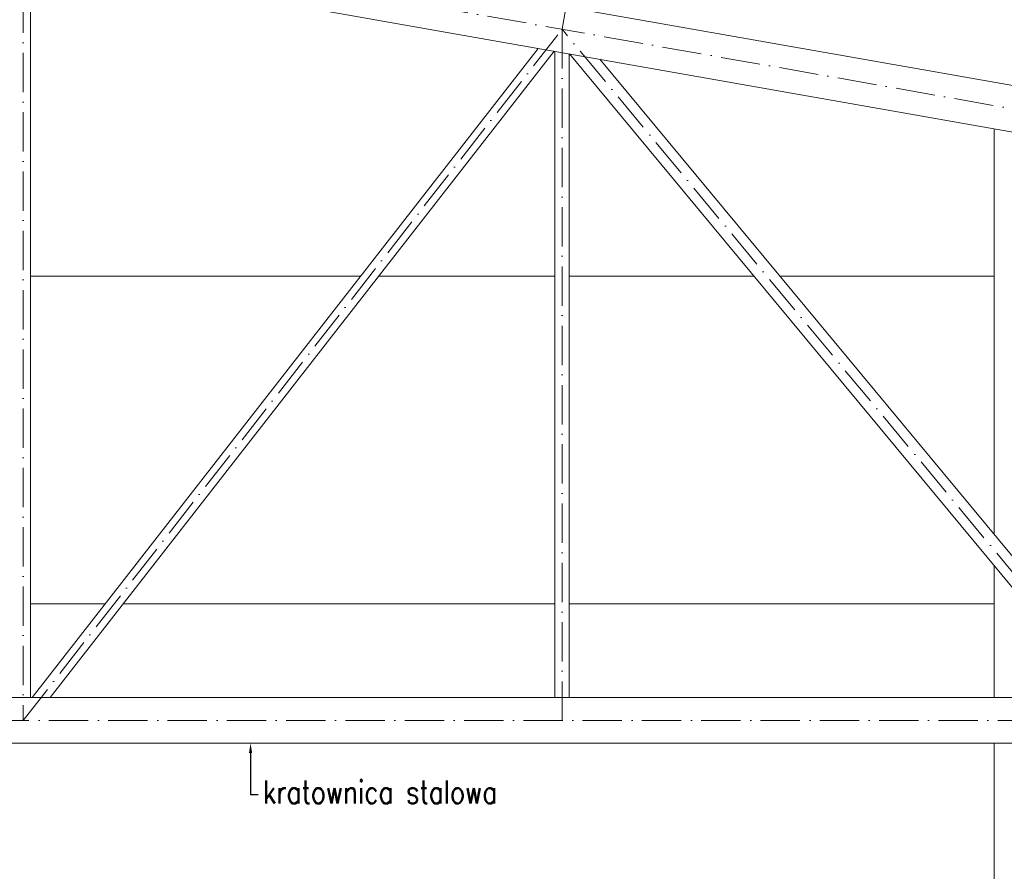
# Model space of a CAD drawing. Header units: millimetres. Extents: x 16720 to 74016, y 25810 to 81213.
# Tile 196 of 256: x 34281 to 34582, y 43101 to 43361. Entities that reach past the tile are written whole.
import ezdxf
from ezdxf import colors
from ezdxf.entities.mleader import LeaderData, LeaderLine
from ezdxf.math import Vec2, Vec3

# ---------------------------------------------------------------- set-up
doc = ezdxf.new("R2010")
doc.units = ezdxf.units.MM
doc.linetypes.add('ACAD_ISO10W100', pattern=[18, 12, -3, 0, -3])
doc.linetypes.add('DASHDOTX2', pattern=[50.8, 25.4, -12.7, 0, -12.7])
for name, color, linetype, lineweight in [('1', 7, 'Continuous', 9), ('_CIENKIE', 35, 'Continuous', 5), ('_OPISY', 110, 'Continuous', 9), ('_OŚ', 165, 'DASHDOTX2', 9), ('_WIDOKOWE', 252, 'Continuous', 9), ('_WYMIAR', 151, 'Continuous', 9)]:
    doc.layers.add(name, color=color, linetype=linetype, lineweight=lineweight)
doc.styles.add('ROMANS', font='romans.shx', dxfattribs={"width": 0.8, "height": 17})
doc.styles.add('ROMANS 50', font='romans.shx', dxfattribs={"width": 0.7, "height": 10})
doc.dimstyles.new('DOM w 50', dxfattribs={"dimscale": 3, "dimtxt": 10, "dimasz": 0.3, "dimexe": 1.25, "dimexo": 2, "dimgap": 1, "dimtad": 1, "dimdec": 0, "dimtxsty": 'ROMANS 50', "dimblk1": 'wymgreg', "dimblk2": 'wymgregII', "dimsah": 1, "dimcen": 2.5, "dimdle": 1, "dimse1": 1, "dimse2": 1, "dimclre": 254, "dimadec": 0, "dimazin": 0, "dimtfac": 1, "dimtdec": 0, "dimtix": 1, "dimtmove": 1, "dimatfit": 3, "dimfxl": 1.25, "dimarcsym": 0})

# ---------------------------------------------------------------- blocks, each defined once
blk = doc.blocks.new('wymgreg')
at = {"layer": '1'}
for p, q in [((0, 5.67), (0, -5.67)), ((0, 0), (4.95, 4.95)), ((0, 0), (-4.95, -4.95)), ((4.77, 0), (-3.89, 0))]:
    blk.add_line(p, q, dxfattribs=at)
blk = doc.blocks.new('wymgregII')
at = {"layer": '1', "rotation": 180}
blk.add_blockref('wymgreg', (0, 0), dxfattribs=at)
blk = doc.blocks.new('*D6470')
at = {"layer": '_WYMIAR', "color": 0, "lineweight": -2}
blk.add_line((35393.84, 43265.22), (35393.84, 43520.25), dxfattribs=at)
at = {"layer": 'Defpoints', "color": 0}
for p in [(33746.71, 43521.15), (35393.84, 43521.15), (35203.29, 43264.32)]:
    blk.add_point(p, dxfattribs=at)
at = {"layer": '_WYMIAR', "color": 0, "linetype": 'ByBlock', "lineweight": -2, "xscale": 0.8999999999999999, "yscale": 0.8999999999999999, "zscale": 0.8999999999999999}
for name, p, rotation in [('wymgregII', (35393.84, 43521.15), 90), ('wymgreg', (35393.84, 43264.32), 270)]:
    blk.add_blockref(name, p, dxfattribs=dict(at, rotation=rotation))
at = {"layer": '_WYMIAR', "color": 0, "insert": (35385.84, 43392.74), "char_height": 10, "attachment_point": 5, "rotation": 90, "style": 'ROMANS 50'}
blk.add_mtext('257', dxfattribs=at)
blk = doc.blocks.new('*D6472')
at = {"layer": '_WYMIAR', "color": 0, "lineweight": -2}
blk.add_line((35414.31, 42213.65), (35414.31, 43520.25), dxfattribs=at)
at = {"layer": 'Defpoints', "color": 0}
for p in [(33746.71, 43521.15), (35414.31, 43521.15), (35191.27, 42212.75)]:
    blk.add_point(p, dxfattribs=at)
at = {"layer": '_WYMIAR', "color": 0, "linetype": 'ByBlock', "lineweight": -2, "xscale": 0.8999999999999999, "yscale": 0.8999999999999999, "zscale": 0.8999999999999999}
for name, p, rotation in [('wymgregII', (35414.31, 43521.15), 90), ('wymgreg', (35414.31, 42212.75), 270)]:
    blk.add_blockref(name, p, dxfattribs=dict(at, rotation=rotation))
at = {"layer": '_WYMIAR', "color": 0, "insert": (35406.31, 42866.95), "char_height": 10, "attachment_point": 5, "rotation": 90, "style": 'ROMANS 50'}
blk.add_mtext('1308', dxfattribs=at)

msp = doc.modelspace()

# ---------------------------------------------------------------- linework, layer by layer
at = {"layer": '_CIENKIE', "color": 157}
for p, q in [((34385.33, 43282.75), (34284.58, 43282.75)), ((34444.64, 43282.75), (34390.87, 43282.75)), ((34505.37, 43282.75), (34449.02, 43282.75)), ((34578.71, 43282.75), (34513.33, 43282.75)), ((34307.38, 43182.75), (34284.58, 43182.75)), ((34444.64, 43182.75), (34312.93, 43182.75)), ((34578.71, 43182.75), (34449.02, 43182.75))]:
    msp.add_line(p, q, dxfattribs=at)
at = {"layer": '_OŚ', "linetype": 'ACAD_ISO10W100'}
for p, q in [((33746.71, 43481.55), (35161.21, 43232.14)), ((34282.39, 43387.09), (34282.39, 43147.13)), ((34446.83, 43358.1), (34451.64, 43385.37)), ((34282.39, 43147.13), (34446.83, 43358.1)), ((34446.83, 43358.1), (34446.83, 43147.13)), ((34621.86, 43147.13), (34446.83, 43358.1)), ((34971.93, 43147.13), (32521.49, 43147.13))]:
    msp.add_line(p, q, dxfattribs=at)
at = {"layer": '_WIDOKOWE', "ltscale": 2}
for p, q in [((34273.2, 43395.82), (35161.21, 43239.24)), ((34273.2, 43381.61), (35161.21, 43225.03)), ((34284.58, 43379.6), (34284.58, 43154.13)), ((34285.07, 43154.13), (34439.52, 43352.28)), ((34290.62, 43154.13), (34444.4, 43351.42)), ((34444.64, 43351.38), (34444.64, 43154.13)), ((34449.02, 43350.6), (34449.02, 43154.13)), ((34612.07, 43154.13), (34449.08, 43350.59)), ((34619.68, 43154.57), (34458.4, 43348.95)), ((34971.93, 43154.13), (34273.2, 43154.13)), ((34975.23, 43140.13), (34273.2, 43140.13))]:
    msp.add_line(p, q, dxfattribs=at)
at = {"layer": '_WIDOKOWE', "color": 157, "ltscale": 2}
for p, q in [((34578.71, 43203.94), (34578.71, 43327.74)), ((34578.71, 43154.13), (34578.71, 43194.35)), ((34578.71, 42272.75), (34578.71, 43140.13))]:
    msp.add_line(p, q, dxfattribs=at)

# ---------------------------------------------------------------- dimensions: what is measured, and where the dimension line sits
at = {"layer": '_WYMIAR'}
for base, p1, picture, middle in [((35393.84, 43521.15), (35203.29, 43264.32), '*D6470', (35385.84, 43392.74)), ((35414.31, 43521.15), (35191.27, 42212.75), '*D6472', (35406.31, 42866.95))]:
    dim = msp.add_linear_dim(base=base, p1=p1, p2=(33746.71, 43521.15), angle=90, dimstyle='DOM w 50', dxfattribs=at)
    dim.commit()
    dim.dimension.update_dxf_attribs({"geometry": picture, "text_midpoint": middle})

# ---------------------------------------------------------------- leaders
at = {"layer": '_OPISY'}
ml = msp.add_multileader_mtext('Standard', dxfattribs=at)
ml.set_content('{\\Fsimplex|c238;kratownica stalowa}', color=256, style='ROMANS')
ml.set_leader_properties()
ml.build(insert=Vec2(0, 0))
ml.multileader.update_dxf_attribs({"dogleg_length": 2, "arrow_head_size": 3})
ctx = ml.context
ctx.base_point, ctx.char_height, ctx.arrow_head_size, ctx.landing_gap_size, ctx.plane_origin, ctx.plane_x_axis, ctx.plane_y_axis = Vec3(34354.05, 43124.54), 7, 3, 1.5, Vec3(34591.18, 42946.3), Vec3(1, 0, 0), Vec3(0, 1, 0)
ctx.text_align_type = 2
notes = []
notes.append((ctx, [(1, (1, 1, 0), (34351.77, 43124.54), (1, 0, 0), 2.29, [(0, [(34351.77, 43140.13)], 0, [])])]))
ctx.mtext.insert, ctx.mtext.text_direction, ctx.mtext.flow_direction = Vec3(34355.55, 43128.74), Vec3(1, 0, 0), 5
for ctx, leaders in notes:
    for number, flags, end, landing, length, lines in leaders:
        leader = LeaderData()
        leader.index, (leader.has_last_leader_line, leader.has_dogleg_vector, leader.attachment_direction) = number, flags
        leader.last_leader_point, leader.dogleg_vector, leader.dogleg_length = Vec3(end), Vec3(landing), length
        for number, points, colour, breaks in lines:
            line = LeaderLine()
            line.index, line.vertices, line.color, line.breaks = number, Vec3.list(points), colors.encode_raw_color(colour), breaks
            leader.lines.append(line)
        ctx.leaders.append(leader)

doc.saveas('drawing.dxf')
